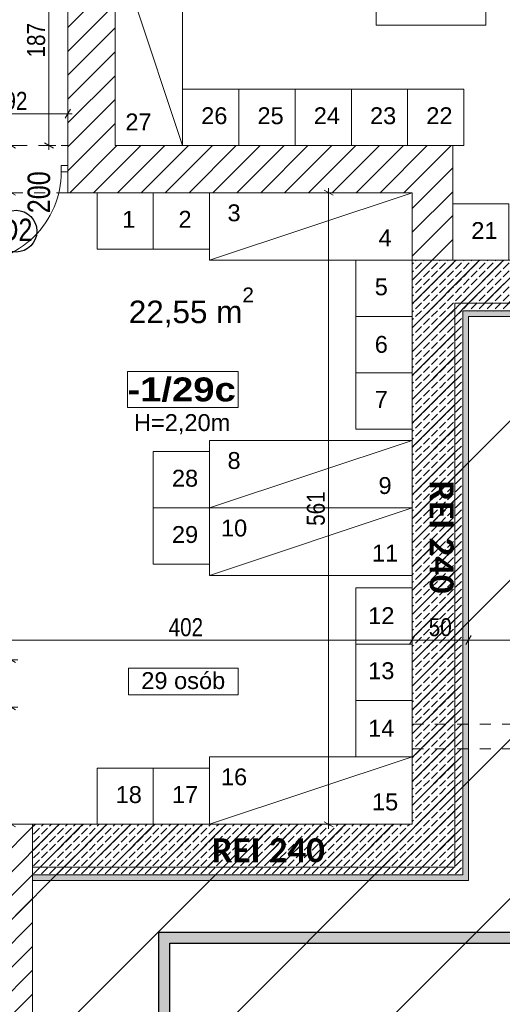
# Model space of a CAD drawing. Header units: centimetres. Extents: x 18292 to 3593338517, y 11794 to 62103.
# Tile 98 of 147: x 1796685072 to 1796685501, y 53985 to 54859. Entities that reach past the tile are written whole.
import ezdxf

# ---------------------------------------------------------------- set-up
doc = ezdxf.new("R2010")
doc.units = ezdxf.units.CM
doc.header["$MEASUREMENT"] = 0
doc.linetypes.add('Dashed-002', pattern=[20, 10, -10])
for name, color, linetype in [('410-Fundamenty', 7, 'Continuous'), ('499-Wymiary i opisy', 7, 'Continuous'), ('__PROJEKTOWANE', 7, 'Continuous'), ('__PROJEKTOWANE_WYPOSAŻENIE', 7, 'Continuous'), ('MF-NR', 7, 'Continuous'), ('MF_KRESKOWANIE', 7, 'Continuous'), ('MF_NR', 7, 'Continuous'), ('MF_OKNA', 7, 'Continuous'), ('MF_przerywana', 7, 'Continuous'), ('MF_SCIANY_KONSTR', 7, 'Continuous'), ('MF_WIDOK', 7, 'Continuous')]:
    doc.layers.add(name, color=color, linetype=linetype)
doc.styles.add('GENERATED_STYLE_2', font='txt')
doc.styles.add('GENERATED_STYLE_4', font='txt')
doc.styles.add('GENERATED_STYLE_5', font='txt')
doc.styles.add('GENERATED_STYLE_8', font='txt')
doc.dimstyles.new('GENERATED_STYLE__1', dxfattribs={"dimtxt": 16, "dimasz": 6.08, "dimexe": 0.18, "dimexo": 0.0625, "dimgap": 0.09, "dimtad": 1, "dimtih": 1, "dimtoh": 1, "dimdec": 0, "dimzin": 0, "dimdsep": 46, "dimtxsty": 'GENERATED_STYLE_4', "dimblk": 'ARROWHEAD_2', "dimblk1": 'ARROWHEAD_2', "dimblk2": 'ARROWHEAD_2', "dimcen": 0.09, "dimse1": 1, "dimse2": 1, "dimclrd": 7, "dimclre": 7, "dimclrt": 7, "dimadec": 0, "dimazin": 0, "dimtfac": 1, "dimtdec": 4, "dimtmove": 0, "dimatfit": 3, "dimfxl": 0, "dimtolj": 1, "dimtzin": 0, "dimarcsym": 0})
doc.dimstyles.new('GENERATED_STYLE__2', dxfattribs={"dimtxt": 16, "dimasz": 6.08, "dimexe": 0.18, "dimexo": 0.0625, "dimgap": 0.09, "dimtad": 1, "dimtih": 1, "dimtoh": 1, "dimdec": 0, "dimzin": 0, "dimdsep": 46, "dimtxsty": 'GENERATED_STYLE_4', "dimblk": 'ARROWHEAD_2', "dimblk1": 'ARROWHEAD_2', "dimblk2": 'ARROWHEAD_2', "dimcen": 0.09, "dimse1": 1, "dimse2": 1, "dimclrd": 7, "dimclre": 7, "dimclrt": 7, "dimadec": 0, "dimazin": 0, "dimtfac": 1, "dimtdec": 4, "dimtmove": 2, "dimatfit": 3, "dimfxl": 0, "dimtolj": 1, "dimtzin": 0, "dimarcsym": 0})
doc.dimstyles.new('GENERATED_STYLE__3', dxfattribs={"dimtxt": 16, "dimasz": 6.08, "dimexe": 0.18, "dimexo": 0.0625, "dimgap": 0.09, "dimtad": 1, "dimdec": 0, "dimzin": 0, "dimdsep": 46, "dimtxsty": 'GENERATED_STYLE_4', "dimblk": 'ARROWHEAD_2', "dimblk1": 'ARROWHEAD_2', "dimblk2": 'ARROWHEAD_2', "dimcen": 0.09, "dimse1": 1, "dimse2": 1, "dimclrd": 7, "dimclre": 7, "dimclrt": 7, "dimadec": 0, "dimazin": 0, "dimtfac": 1, "dimtdec": 4, "dimtmove": 2, "dimatfit": 3, "dimfxl": 0, "dimtolj": 1, "dimtzin": 0, "dimarcsym": 0})
doc.dimstyles.new('GENERATED_STYLE__4', dxfattribs={"dimtxt": 16, "dimasz": 6.08, "dimexe": 0.18, "dimexo": 0.0625, "dimgap": 0.09, "dimtad": 1, "dimdec": 0, "dimzin": 0, "dimdsep": 46, "dimtxsty": 'GENERATED_STYLE_4', "dimblk": 'ARROWHEAD_2', "dimblk1": 'ARROWHEAD_2', "dimblk2": 'ARROWHEAD_2', "dimcen": 0.09, "dimse1": 1, "dimse2": 1, "dimclrd": 7, "dimclre": 7, "dimclrt": 7, "dimadec": 0, "dimazin": 0, "dimtfac": 1, "dimtdec": 4, "dimtmove": 0, "dimatfit": 3, "dimfxl": 0, "dimtolj": 1, "dimtzin": 0, "dimarcsym": 0})
pattern_1 = [(90, (1801523908.3422, 3898003.6053), (-3.4641016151, 0), [2, -4]), (90, (1801523906.6102, 3898006.6053), (-3.4641016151, 0), [2, -4]), (150, (1801523908.3422, 3898005.6053), (1.7320508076, 3), [2, -4]), (150, (1801523904.878, 3898005.6053), (1.7320508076, 3), [2, -4]), (210, (1801523908.3422, 3898003.6053), (-1.7320508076, 3), [2, -4]), (210, (1801523904.878, 3898003.6053), (-1.7320508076, 3), [2, -4])]
pattern_2 = [(45, (1801523908.342, 3898003.605), (-7.071067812, 7.071067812), [7.5, -2.5]), (45, (1801523908.342, 3898010.676), (-7.071067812, 7.071067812), [7.5, -2.5])]

# ---------------------------------------------------------------- blocks, each defined once
blk = doc.blocks.new('*D607', base_point=(1801523908.34, 3898003.61))
at = {"layer": '499-Wymiary i opisy', "color": 7, "linetype": 'Continuous', "lineweight": 13}
for p, q in [((1796685350.86, 54703.18), (1796685342.86, 54707.8)), ((1796685346.86, 54705.49), (1796685346.86, 54709.41)), ((1796685352.86, 54705.49), (1796685340.86, 54705.49)), ((1796685346.86, 54144.49), (1796685346.86, 54705.49)), ((1796685342.86, 54146.8), (1796685350.86, 54142.18)), ((1796685352.86, 54144.49), (1796685340.86, 54144.49)), ((1796685346.86, 54140.58), (1796685346.86, 54144.49))]:
    blk.add_line(p, q, dxfattribs=at)
at = {"layer": '499-Wymiary i opisy', "color": 7, "lineweight": 13, "insert": (1796685343.66, 54409.63), "char_height": 16, "attachment_point": 7, "rotation": 90, "style": 'GENERATED_STYLE_4'}
blk.add_mtext('\\A1;{\\pql;\\fArial Narrow|b0|i0|c238|p34;561}', dxfattribs=at)
blk = doc.blocks.new('ARROWHEAD_2')
at = {"color": 0, "linetype": 'Continuous', "lineweight": 0}
for p, q in [((0, 0), (-1, 0)), ((-0.38, -0.66), (0.38, 0.66))]:
    blk.add_line(p, q, dxfattribs=at)
blk = doc.blocks.new('*D608', base_point=(1801523908.34, 3898003.61))
at = {"layer": '499-Wymiary i opisy', "color": 7, "linetype": 'Continuous', "lineweight": 13}
for p, q in [((1796685070.54, 54248.49), (1796685058.54, 54248.49)), ((1796685060.54, 54250.8), (1796685068.54, 54246.18)), ((1796685064.54, 54144.49), (1796685064.54, 54248.49)), ((1796685060.54, 54146.8), (1796685068.54, 54142.18)), ((1796685070.54, 54144.49), (1796685058.54, 54144.49)), ((1796685064.54, 54140.58), (1796685064.54, 54144.49))]:
    blk.add_line(p, q, dxfattribs=at)
at = {"layer": '499-Wymiary i opisy', "color": 7, "lineweight": 13, "insert": (1796685061.34, 54181.13), "char_height": 16, "attachment_point": 7, "rotation": 90, "style": 'GENERATED_STYLE_4'}
blk.add_mtext('\\A1;{\\pql;\\fArial Narrow|b0|i0|c238|p34;104}', dxfattribs=at)
blk = doc.blocks.new('*D610', base_point=(1801523908.34, 3898003.61))
at = {"layer": '499-Wymiary i opisy', "color": 7, "linetype": 'Continuous', "lineweight": 13}
for p, q in [((1796685060.54, 54707.8), (1796685068.54, 54703.18)), ((1796685070.54, 54705.49), (1796685058.54, 54705.49)), ((1796685064.54, 54290.49), (1796685064.54, 54705.49)), ((1796685070.54, 54290.49), (1796685058.54, 54290.49)), ((1796685060.54, 54292.8), (1796685068.54, 54288.18))]:
    blk.add_line(p, q, dxfattribs=at)
at = {"layer": '499-Wymiary i opisy', "color": 7, "lineweight": 13, "insert": (1796685061.34, 54482.63), "char_height": 16, "attachment_point": 7, "rotation": 90, "style": 'GENERATED_STYLE_4'}
blk.add_mtext('\\A1;{\\pql;\\fArial Narrow|b0|i0|c238|p34;415}', dxfattribs=at)
blk = doc.blocks.new('*D611', base_point=(1801523908.34, 3898003.61))
at = {"layer": '499-Wymiary i opisy', "color": 7, "linetype": 'Continuous', "lineweight": 13}
for p, q in [((1796685070.54, 54747.49), (1796685058.54, 54747.49)), ((1796685060.54, 54749.8), (1796685068.54, 54745.18)), ((1796685064.54, 54705.49), (1796685064.54, 54747.49)), ((1796685060.54, 54707.8), (1796685068.54, 54703.18)), ((1796685070.54, 54705.49), (1796685058.54, 54705.49))]:
    blk.add_line(p, q, dxfattribs=at)
at = {"layer": '499-Wymiary i opisy', "color": 7, "lineweight": 13, "insert": (1796685061.34, 54725.35), "char_height": 16, "attachment_point": 7, "rotation": 90, "style": 'GENERATED_STYLE_4'}
blk.add_mtext('\\A1;{\\pql;\\fArial Narrow|b0|i0|c238|p34;42}', dxfattribs=at)
blk = doc.blocks.new('*D612', base_point=(1801523908.34, 3898003.61))
at = {"layer": '499-Wymiary i opisy', "color": 7, "linetype": 'Continuous', "lineweight": 13}
for p, q in [((1796685070.54, 55514.49), (1796685058.54, 55514.49)), ((1796685060.54, 55516.8), (1796685068.54, 55512.18)), ((1796685064.54, 54747.49), (1796685064.54, 55514.49)), ((1796685070.54, 54747.49), (1796685058.54, 54747.49)), ((1796685060.54, 54749.8), (1796685068.54, 54745.18))]:
    blk.add_line(p, q, dxfattribs=at)
at = {"layer": '499-Wymiary i opisy', "color": 7, "lineweight": 13, "insert": (1796685061.34, 55115.63), "char_height": 16, "attachment_point": 7, "rotation": 90, "style": 'GENERATED_STYLE_4'}
blk.add_mtext('\\A1;{\\pql;\\fArial Narrow|b0|i0|c238|p34;767}', dxfattribs=at)
blk = doc.blocks.new('*D622', base_point=(1801523908.34, 3898003.61))
at = {"layer": '499-Wymiary i opisy', "color": 7, "linetype": 'Continuous', "lineweight": 13}
for p, q in [((1796684779.37, 55639.09), (1796684774.75, 55631.09)), ((1796684777.06, 55629.09), (1796684777.06, 55641.09)), ((1796684777.06, 55635.09), (1796685115.06, 55635.09)), ((1796685117.37, 55639.09), (1796685112.75, 55631.09)), ((1796685115.06, 55629.09), (1796685115.06, 55641.09))]:
    blk.add_line(p, q, dxfattribs=at)
at = {"layer": '499-Wymiary i opisy', "color": 7, "lineweight": 13, "insert": (1796684930.7, 55638.29), "char_height": 16, "attachment_point": 7, "style": 'GENERATED_STYLE_4'}
blk.add_mtext('\\A1;{\\pql;\\fArial Narrow|b0|i0|c238|p34;338}', dxfattribs=at)
blk = doc.blocks.new('*D623', base_point=(1801523908.34, 3898003.61))
at = {"layer": '499-Wymiary i opisy', "color": 7, "linetype": 'Continuous', "lineweight": 13}
for p, q in [((1796685117.37, 55639.09), (1796685112.75, 55631.09)), ((1796685115.06, 55629.09), (1796685115.06, 55641.09)), ((1796685115.06, 55635.09), (1796685157.06, 55635.09)), ((1796685159.37, 55639.09), (1796685154.75, 55631.09)), ((1796685157.06, 55629.09), (1796685157.06, 55641.09))]:
    blk.add_line(p, q, dxfattribs=at)
at = {"layer": '499-Wymiary i opisy', "color": 7, "lineweight": 13, "insert": (1796685125.82, 55638.29), "char_height": 16, "attachment_point": 7, "style": 'GENERATED_STYLE_4'}
blk.add_mtext('\\A1;{\\pql;\\fArial Narrow|b0|i0|c238|p34;42}', dxfattribs=at)
blk = doc.blocks.new('*D685', base_point=(1801523908.34, 3898003.61))
at = {"layer": '499-Wymiary i opisy', "color": 7, "linetype": 'Continuous', "lineweight": 13}
for p, q in [((1796685104.33, 54934.49), (1796685092.33, 54934.49)), ((1796685094.33, 54936.8), (1796685102.33, 54932.18)), ((1796685098.33, 54747.49), (1796685098.33, 54934.49)), ((1796685104.33, 54747.49), (1796685092.33, 54747.49)), ((1796685094.33, 54749.8), (1796685102.33, 54745.18)), ((1796685098.33, 54743.58), (1796685098.33, 54747.49))]:
    blk.add_line(p, q, dxfattribs=at)
at = {"layer": '499-Wymiary i opisy', "color": 7, "lineweight": 13, "insert": (1796685095.13, 54825.63), "char_height": 16, "attachment_point": 7, "rotation": 90, "style": 'GENERATED_STYLE_4'}
blk.add_mtext('\\A1;{\\pql;\\fArial Narrow|b0|i0|c238|p34;187}', dxfattribs=at)
blk = doc.blocks.new('*D704', base_point=(1801523908.34, 3898003.61))
at = {"layer": '499-Wymiary i opisy', "color": 7, "linetype": 'Continuous', "lineweight": 13}
for p, q in [((1796685025.37, 54779.67), (1796685020.75, 54771.67)), ((1796685023.06, 54769.67), (1796685023.06, 54781.67)), ((1796685112.75, 54771.67), (1796685117.37, 54779.67)), ((1796685115.06, 54769.67), (1796685115.06, 54781.67)), ((1796685023.06, 54775.67), (1796685115.06, 54775.67)), ((1796685115.06, 54775.67), (1796685118.97, 54775.67))]:
    blk.add_line(p, q, dxfattribs=at)
at = {"layer": '499-Wymiary i opisy', "color": 7, "lineweight": 13, "insert": (1796685058.82, 54778.87), "char_height": 16, "attachment_point": 7, "style": 'GENERATED_STYLE_4'}
blk.add_mtext('\\A1;{\\pql;\\fArial Narrow|b0|i0|c238|p34;92}', dxfattribs=at)
blk = doc.blocks.new('*D767', base_point=(1801523908.34, 3898003.61))
at = {"layer": '499-Wymiary i opisy', "color": 7, "linetype": 'Continuous', "lineweight": 13}
for p, q in [((1796685019.06, 54302.15), (1796685019.06, 54314.15)), ((1796685421.06, 54302.15), (1796685421.06, 54314.15)), ((1796685021.37, 54312.15), (1796685016.75, 54304.15)), ((1796685019.06, 54308.15), (1796685421.06, 54308.15)), ((1796685423.37, 54312.15), (1796685418.75, 54304.15))]:
    blk.add_line(p, q, dxfattribs=at)
at = {"layer": '499-Wymiary i opisy', "color": 7, "lineweight": 13, "insert": (1796685204.7, 54311.35), "char_height": 16, "attachment_point": 7, "style": 'GENERATED_STYLE_4'}
blk.add_mtext('\\A1;{\\pql;\\fArial Narrow|b0|i0|c238|p34;402}', dxfattribs=at)
blk = doc.blocks.new('*D768', base_point=(1801523908.34, 3898003.61))
at = {"layer": '499-Wymiary i opisy', "color": 7, "linetype": 'Continuous', "lineweight": 13}
for p, q in [((1796685421.06, 54302.15), (1796685421.06, 54314.15)), ((1796685471.06, 54302.15), (1796685471.06, 54314.15)), ((1796685423.37, 54312.15), (1796685418.75, 54304.15)), ((1796685421.06, 54308.15), (1796685471.06, 54308.15)), ((1796685473.37, 54312.15), (1796685468.75, 54304.15))]:
    blk.add_line(p, q, dxfattribs=at)
at = {"layer": '499-Wymiary i opisy', "color": 7, "lineweight": 13, "insert": (1796685435.82, 54311.35), "char_height": 16, "attachment_point": 7, "style": 'GENERATED_STYLE_4'}
blk.add_mtext('\\A1;{\\pql;\\fArial Narrow|b0|i0|c238|p34;50}', dxfattribs=at)
blk = doc.blocks.new('*D769', base_point=(1801523908.34, 3898003.61))
at = {"layer": '499-Wymiary i opisy', "color": 7, "linetype": 'Continuous', "lineweight": 13}
for p, q in [((1796685471.06, 54302.15), (1796685471.06, 54314.15)), ((1796685876.06, 54302.15), (1796685876.06, 54314.15)), ((1796685473.37, 54312.15), (1796685468.75, 54304.15)), ((1796685471.06, 54308.15), (1796685876.06, 54308.15)), ((1796685878.37, 54312.15), (1796685873.75, 54304.15))]:
    blk.add_line(p, q, dxfattribs=at)
at = {"layer": '499-Wymiary i opisy', "color": 7, "lineweight": 13, "char_height": 16, "attachment_point": 7, "style": 'GENERATED_STYLE_4'}
for s, insert in [('\\A1;{\\pql;\\fArial Narrow|b0|i0|c238|p34;min. 400}', (1796685665.54, 54311.35)), ('\\A1;{\\pql;\\fArial Narrow|b0|i0|c238|p34;24}', (1796685853.26, 54311.35))]:
    blk.add_mtext(s, dxfattribs=dict(at, insert=insert))
blk = doc.blocks.new('*D783', base_point=(1801523908.34, 3898003.61))
at = {"layer": '499-Wymiary i opisy', "color": 7, "linetype": 'Continuous', "lineweight": 13}
for p, q in [((1796684560.37, 55007.95), (1796684555.75, 54999.95)), ((1796684558.06, 54997.95), (1796684558.06, 55009.95)), ((1796684558.06, 55003.95), (1796685115.06, 55003.95)), ((1796685117.37, 55007.95), (1796685112.75, 54999.95)), ((1796685115.06, 54997.95), (1796685115.06, 55009.95))]:
    blk.add_line(p, q, dxfattribs=at)
at = {"layer": '499-Wymiary i opisy', "color": 7, "lineweight": 13, "insert": (1796684821.2, 55007.15), "char_height": 16, "attachment_point": 7, "style": 'GENERATED_STYLE_4'}
blk.add_mtext('\\A1;{\\pql;\\fArial Narrow|b0|i0|c238|p34;557}', dxfattribs=at)
blk = doc.blocks.new('*D784', base_point=(1801523908.34, 3898003.61))
at = {"layer": '499-Wymiary i opisy', "color": 7, "linetype": 'Continuous', "lineweight": 13}
for p, q in [((1796685117.37, 55007.95), (1796685112.75, 54999.95)), ((1796685115.06, 54997.95), (1796685115.06, 55009.95)), ((1796685115.06, 55003.95), (1796685157.06, 55003.95)), ((1796685159.37, 55007.95), (1796685154.75, 54999.95)), ((1796685157.06, 54997.95), (1796685157.06, 55009.95))]:
    blk.add_line(p, q, dxfattribs=at)
at = {"layer": '499-Wymiary i opisy', "color": 7, "lineweight": 13, "insert": (1796685125.82, 55007.15), "char_height": 16, "attachment_point": 7, "style": 'GENERATED_STYLE_4'}
blk.add_mtext('\\A1;{\\pql;\\fArial Narrow|b0|i0|c238|p34;42}', dxfattribs=at)

msp = doc.modelspace()

# ---------------------------------------------------------------- hatches: boundary and pattern name
at = {"layer": '410-Fundamenty', "linetype": 'Continuous', "lineweight": 0, "true_color": 0x000000}
h = msp.add_hatch(dxfattribs=at)
h.set_pattern_fill('beton_000c', color=18, style=0, pattern_type=2)
h.set_pattern_definition(pattern_2)
h.paths.add_polyline_path([(1796685446.06, 54119.49), (1796685446.06, 54620.49), (1796685421.06, 54645.49), (1796685421.06, 54144.49)])
h = msp.add_hatch(dxfattribs=at)
h.set_pattern_fill('beton_000c', color=18, style=0, pattern_type=2)
h.set_pattern_definition(pattern_2)
h.paths.add_polyline_path([(1796685446.06, 54620.49), (1796685746.06, 54620.49), (1796685721.06, 54645.49), (1796685421.06, 54645.49)])
h = msp.add_hatch(dxfattribs=at)
h.set_pattern_fill('beton_000c', color=18, style=0, pattern_type=2)
h.set_pattern_definition(pattern_2)
h.paths.add_polyline_path([(1796685451.06, 54114.49), (1796685451.06, 54615.49), (1796685446.06, 54620.49), (1796685446.06, 54119.49)])
h = msp.add_hatch(dxfattribs=at)
h.set_pattern_fill('beton_000c', color=18, style=0, pattern_type=2)
h.set_pattern_definition(pattern_2)
h.paths.add_polyline_path([(1796685451.06, 54615.49), (1796685751.06, 54615.49), (1796685746.06, 54620.49), (1796685446.06, 54620.49)])
h = msp.add_hatch(dxfattribs=at)
h.set_pattern_fill('beton_000c', color=18, style=0, pattern_type=2)
h.set_pattern_definition(pattern_2)
h.paths.add_polyline_path([(1796685466.06, 54099.49), (1796685466.06, 54600.49), (1796685451.06, 54615.49), (1796685451.06, 54114.49)])
h = msp.add_hatch(dxfattribs=at)
h.set_pattern_fill('beton_000c', color=18, style=0, pattern_type=2)
h.set_pattern_definition(pattern_2)
h.paths.add_polyline_path([(1796685466.06, 54600.49), (1796685766.06, 54600.49), (1796685751.06, 54615.49), (1796685451.06, 54615.49)])
h = msp.add_hatch(dxfattribs=at)
h.set_pattern_fill('Styropian_000c', color=18, style=0, pattern_type=2)
h.set_pattern_definition(pattern_1)
h.paths.add_polyline_path([(1796685471.06, 54094.49), (1796685471.06, 54595.49), (1796685466.06, 54600.49), (1796685466.06, 54099.49)])
h = msp.add_hatch(dxfattribs=at)
h.set_pattern_fill('Styropian_000c', color=18, style=0, pattern_type=2)
h.set_pattern_definition(pattern_1)
h.paths.add_polyline_path([(1796685471.06, 54595.49), (1796685771.06, 54595.49), (1796685766.06, 54600.49), (1796685466.06, 54600.49)])
h = msp.add_hatch(dxfattribs=at)
h.set_pattern_fill('beton_000c', color=18, style=0, pattern_type=2)
h.set_pattern_definition(pattern_2)
h.paths.add_polyline_path([(1796685083.74, 54119.49), (1796685446.06, 54119.49), (1796685421.06, 54144.49), (1796685083.74, 54144.49)])
h = msp.add_hatch(dxfattribs=at)
h.set_pattern_fill('beton_000c', color=18, style=0, pattern_type=2)
h.set_pattern_definition(pattern_2)
h.paths.add_polyline_path([(1796685083.74, 54114.49), (1796685451.06, 54114.49), (1796685446.06, 54119.49), (1796685083.74, 54119.49)])
h = msp.add_hatch(dxfattribs=at)
h.set_pattern_fill('beton_000c', color=18, style=0, pattern_type=2)
h.set_pattern_definition(pattern_2)
h.paths.add_polyline_path([(1796685083.74, 54099.49), (1796685466.06, 54099.49), (1796685451.06, 54114.49), (1796685083.74, 54114.49)])
h = msp.add_hatch(dxfattribs=at)
h.set_pattern_fill('Styropian_000c', color=18, style=0, pattern_type=2)
h.set_pattern_definition(pattern_1)
h.paths.add_polyline_path([(1796685083.74, 54094.49), (1796685471.06, 54094.49), (1796685466.06, 54099.49), (1796685083.74, 54099.49)])
at = {"layer": '__PROJEKTOWANE', "linetype": 'Continuous', "lineweight": 13}
h = msp.add_hatch(dxfattribs=at)
h.set_pattern_fill('Bloczki_ceramiczne_kopia_DF', color=150, style=0, pattern_type=2)
h.set_pattern_definition([(45, (1801523908.34, 3898003.61), (-70.7106781, 70.7106781), [])])
h.paths.add_polyline_path([(1796685449.06, 54617.49), (1796685749.06, 54617.49), (1796685749.06, 55810.49), (1796685468.06, 55810.49), (1796685468.06, 56706.54), (1796685828.15, 56706.54), (1796685826.23, 56167.49), (1796686106.06, 56167.49), (1796686106.06, 54260.49), (1796685806.06, 54260.49), (1796685806.06, 53759.49), (1796683867.06, 53759.49), (1796683867.06, 54560.49), (1796683568.09, 54560.49), (1796683567.07, 55446.69), (1796681848.25, 55446.61), (1796681848.25, 55792.49), (1796683924.06, 55792.49), (1796683924.06, 54917.49), (1796684224.06, 54917.49), (1796684224.06, 54116.49), (1796685449.06, 54116.49)])
at = {"layer": '__PROJEKTOWANE', "linetype": 'Continuous', "lineweight": 25}
h = msp.add_hatch(color=230, dxfattribs=at)
h.paths.add_polyline_path([(1796683649.02, 56613.92), (1796683649.02, 54825.65), (1796684125.59, 54825.65), (1796684125.59, 54038.82), (1796684556.51, 54038.82), (1796684556.51, 53475.15), (1796685205.88, 53475.15), (1796685205.88, 54038.82), (1796685545.98, 54038.82), (1796685545.98, 54541.02), (1796685838.17, 54541.02), (1796685838.17, 55897.12), (1796684573.27, 55897.12), (1796684573.27, 56613.92)])
h.paths.add_polyline_path([(1796684566.51, 53485.15), (1796684566.51, 54048.82), (1796684135.59, 54048.82), (1796684135.59, 54835.65), (1796683659.02, 54835.65), (1796683659.02, 56603.92), (1796684563.27, 56603.92), (1796684563.27, 55887.12), (1796685828.17, 55887.12), (1796685828.17, 54551.02), (1796685535.98, 54551.02), (1796685535.98, 54048.82), (1796685195.88, 54048.82), (1796685195.88, 53485.15)], flags=0)
at = {"layer": 'MF_KRESKOWANIE', "linetype": 'Continuous', "lineweight": 13}
h = msp.add_hatch(dxfattribs=at)
h.set_pattern_fill('bloczki_ceramiczne_000c', color=250, style=0, pattern_type=2)
h.set_pattern_definition([(45, (1801523908.342, 3898003.605), (-10.606601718, 10.606601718), [])])
h.paths.add_polyline_path([(1796683914.06, 54907.49), (1796684214.06, 54907.49), (1796684214.06, 54896.49), (1796684214.06, 54735.49), (1796684214.06, 54106.49), (1796684282.06, 54106.49), (1796684590.06, 54106.49), (1796684590.06, 53966.49), (1796684632.06, 53966.49), (1796684913.74, 53966.49), (1796684913.74, 53894.49), (1796684913.74, 53558.49), (1796685083.74, 53558.49), (1796685083.74, 53894.49), (1796685083.74, 53966.49), (1796685083.74, 54106.49), (1796685459.06, 54106.49), (1796685459.06, 54607.49), (1796685759.06, 54607.49), (1796685759.06, 54660.49), (1796685759.06, 55820.49), (1796685440.06, 55820.49), (1796684664.06, 55820.49), (1796684664.06, 55776.49), (1796684735.06, 55776.49), (1796684735.06, 55556.49), (1796684668.06, 55556.49), (1796684658.06, 55556.49), (1796684658.06, 55514.49), (1796684878.06, 55514.49), (1796684878.06, 55556.49), (1796684777.06, 55556.49), (1796684777.06, 55776.49), (1796685115.06, 55776.49), (1796685115.06, 55556.49), (1796684958.06, 55556.49), (1796684958.06, 55514.49), (1796685157.06, 55514.49), (1796685157.06, 55776.49), (1796685421.06, 55776.49), (1796685721.06, 55776.49), (1796685721.06, 55234.49), (1796685421.06, 55234.49), (1796685157.06, 55234.49), (1796685157.06, 55434.49), (1796685115.06, 55434.49), (1796685115.06, 55393.49), (1796685115.06, 55026.49), (1796685157.06, 55026.49), (1796685157.06, 55192.49), (1796685721.06, 55192.49), (1796685721.06, 54645.49), (1796685457.06, 54645.49), (1796685457.06, 54735.49), (1796685457.06, 54747.49), (1796685157.06, 54747.49), (1796685157.06, 54934.49), (1796685115.06, 54934.49), (1796685115.06, 54747.49), (1796685115.06, 54705.49), (1796685421.06, 54705.49), (1796685421.06, 54144.49), (1796685019.06, 54144.49), (1796685019.06, 54705.49), (1796685023.06, 54705.49), (1796685023.06, 54747.49), (1796684925.06, 54747.49), (1796684925.06, 54705.49), (1796684977.06, 54705.49), (1796684977.06, 54290.49), (1796684952.06, 54290.49), (1796684967.06, 54248.49), (1796684977.06, 54248.49), (1796684977.06, 54144.49), (1796684797.06, 54144.49), (1796684797.06, 54147.49), (1796684755.06, 54147.49), (1796684755.06, 54144.49), (1796684742.06, 54144.49), (1796684742.06, 54106.49), (1796685045.74, 54106.49), (1796685045.74, 54008.49), (1796685045.74, 53894.49), (1796685045.39, 53894.49), (1796685045.39, 53600.49), (1796684955.74, 53600.49), (1796684955.74, 53894.49), (1796684955.74, 53983.49), (1796684930.74, 54008.49), (1796684632.06, 54008.49), (1796684632.06, 54106.49), (1796684682.06, 54106.49), (1796684682.06, 54144.49), (1796684632.06, 54144.49), (1796684632.06, 54159.49), (1796684590.06, 54159.49), (1796684590.06, 54144.49), (1796684252.06, 54144.49), (1796684252.06, 54705.49), (1796684392.06, 54705.49), (1796684392.06, 54747.49), (1796684252.06, 54747.49), (1796684252.06, 54907.49), (1796684516.06, 54907.49), (1796684516.06, 54871.49), (1796684558.06, 54871.49), (1796684558.06, 55099.49), (1796684516.06, 55099.49), (1796684516.06, 54945.49), (1796684262.06, 54945.49), (1796683952.06, 54945.49), (1796683952.06, 55790.1), (1796684414.6, 55790.44), (1796684414.74, 55820.49), (1796683952.06, 55820.49), (1796683928.06, 55782.49), (1796683914.06, 55782.49), (1796683914.06, 54945.49)])

# ---------------------------------------------------------------- linework, layer by layer
at = {"layer": '410-Fundamenty', "color": 7, "linetype": 'Continuous', "lineweight": 13}
for p, q in [((1796685466.06, 54099.49), (1796685466.06, 54600.49)), ((1796685466.06, 54600.49), (1796685766.06, 54600.49)), ((1796685083.74, 54099.49), (1796685466.06, 54099.49))]:
    msp.add_line(p, q, dxfattribs=at)
at = {"layer": '410-Fundamenty', "color": 7, "linetype": 'Continuous', "lineweight": 13, "flags": 128}
for points in [[(1796685421.06, 54645.49), (1796685421.06, 54144.49)], [(1796685721.06, 54645.49), (1796685421.06, 54645.49)], [(1796685471.06, 54094.49), (1796685471.06, 54595.49)], [(1796685471.06, 54595.49), (1796685771.06, 54595.49)], [(1796685421.06, 54144.49), (1796685083.74, 54144.49)], [(1796685083.74, 54119.49), (1796685083.74, 54144.49)], [(1796685083.74, 54114.49), (1796685083.74, 54119.49)], [(1796685083.74, 54099.49), (1796685083.74, 54114.49)], [(1796685083.74, 54094.49), (1796685083.74, 54099.49)], [(1796685083.74, 54094.49), (1796685471.06, 54094.49)]]:
    msp.add_lwpolyline(points, dxfattribs=at)
at = {"layer": '__PROJEKTOWANE', "color": 230, "linetype": 'Continuous', "lineweight": 25, "flags": 128}
for points in [[(1796684556.51, 53475.15), (1796685205.88, 53475.15), (1796685205.88, 54038.82), (1796685545.98, 54038.82), (1796685545.98, 54541.02), (1796685838.17, 54541.02), (1796685838.17, 55897.12), (1796684573.27, 55897.12), (1796684573.27, 56613.92), (1796683649.05, 56613.92), (1796683649.05, 54825.65), (1796684125.59, 54825.65), (1796684125.59, 54038.82), (1796684556.51, 54038.82)], [(1796684566.51, 53485.15), (1796685195.88, 53485.15), (1796685195.88, 54048.82), (1796685535.98, 54048.82), (1796685535.98, 54551.02), (1796685828.17, 54551.02), (1796685828.17, 55887.12), (1796684563.27, 55887.12), (1796684563.27, 56603.92), (1796683659.02, 56603.92), (1796683659.02, 54835.65), (1796684135.59, 54835.65), (1796684135.59, 54048.82), (1796684566.51, 54048.82)]]:
    msp.add_lwpolyline(points, close=True, dxfattribs=at)
at = {"layer": '__PROJEKTOWANE', "color": 7, "linetype": 'Continuous', "lineweight": 25}
msp.add_circle((1796685069.06, 54671.35), 18.52, dxfattribs=at)
at = {"layer": '__PROJEKTOWANE_WYPOSAŻENIE', "color": 7, "linetype": 'Continuous', "lineweight": 13}
for p, q in [((1796685217.06, 54747.49), (1796685157.06, 54927.49)), ((1796685241.06, 54645.49), (1796685421.06, 54705.49)), ((1796685241.06, 54425.49), (1796685421.06, 54485.49)), ((1796685241.06, 54365.49), (1796685421.06, 54425.49)), ((1796685241.06, 54144.49), (1796685421.06, 54204.49))]:
    msp.add_line(p, q, dxfattribs=at)
at = {"layer": '__PROJEKTOWANE_WYPOSAŻENIE', "color": 7, "linetype": 'Continuous', "lineweight": 13, "flags": 128}
for points in [[(1796685157.06, 54747.49), (1796685217.06, 54747.49), (1796685217.06, 54927.49), (1796685157.06, 54927.49)], [(1796685267.06, 54797.49), (1796685267.06, 54747.49), (1796685217.06, 54747.49), (1796685217.06, 54797.49)], [(1796685317.06, 54797.49), (1796685317.06, 54747.49), (1796685267.06, 54747.49), (1796685267.06, 54797.49)], [(1796685367.06, 54797.49), (1796685367.06, 54747.49), (1796685317.06, 54747.49), (1796685317.06, 54797.49)], [(1796685417.06, 54797.49), (1796685417.06, 54747.49), (1796685367.06, 54747.49), (1796685367.06, 54797.49)], [(1796685467.06, 54797.49), (1796685467.06, 54747.49), (1796685417.06, 54747.49), (1796685417.06, 54797.49)], [(1796685191.06, 54705.49), (1796685191.06, 54655.49), (1796685141.06, 54655.49), (1796685141.06, 54705.49)], [(1796685241.06, 54705.49), (1796685241.06, 54655.49), (1796685191.06, 54655.49), (1796685191.06, 54705.49)], [(1796685241.06, 54645.49), (1796685241.06, 54705.49), (1796685421.06, 54705.49), (1796685421.06, 54645.49)], [(1796685507.06, 54695.49), (1796685507.06, 54645.49), (1796685457.06, 54645.49), (1796685457.06, 54695.49)], [(1796685371.06, 54595.49), (1796685371.06, 54645.49), (1796685421.06, 54645.49), (1796685421.06, 54595.49)], [(1796685371.06, 54595.49), (1796685371.06, 54545.49), (1796685421.06, 54545.49), (1796685421.06, 54595.49)], [(1796685371.06, 54495.49), (1796685371.06, 54545.49), (1796685421.06, 54545.49), (1796685421.06, 54495.49)], [(1796685241.06, 54425.49), (1796685241.06, 54485.49), (1796685421.06, 54485.49), (1796685421.06, 54425.49)], [(1796685241.06, 54475.49), (1796685241.06, 54425.49), (1796685191.06, 54425.49), (1796685191.06, 54475.49)], [(1796685241.06, 54425.49), (1796685241.06, 54375.49), (1796685191.06, 54375.49), (1796685191.06, 54425.49)], [(1796685241.06, 54365.49), (1796685241.06, 54425.49), (1796685421.06, 54425.49), (1796685421.06, 54365.49)], [(1796685371.06, 54354.49), (1796685371.06, 54304.49), (1796685421.06, 54304.49), (1796685421.06, 54354.49)], [(1796685371.06, 54254.49), (1796685371.06, 54304.49), (1796685421.06, 54304.49), (1796685421.06, 54254.49)], [(1796685371.06, 54254.49), (1796685371.06, 54204.49), (1796685421.06, 54204.49), (1796685421.06, 54254.49)], [(1796685241.06, 54144.49), (1796685241.06, 54204.49), (1796685421.06, 54204.49), (1796685421.06, 54144.49)], [(1796685191.06, 54194.49), (1796685191.06, 54144.49), (1796685141.06, 54144.49), (1796685141.06, 54194.49)], [(1796685241.06, 54194.49), (1796685241.06, 54144.49), (1796685191.06, 54144.49), (1796685191.06, 54194.49)]]:
    msp.add_lwpolyline(points, close=True, dxfattribs=at)
at = {"layer": '__PROJEKTOWANE_WYPOSAŻENIE', "color": 150, "linetype": 'Continuous', "lineweight": 13, "flags": 128}
for points in [[(1796685389.14, 54878.03), (1796685486.55, 54878.03), (1796685486.55, 54854.46), (1796685389.14, 54854.46)], [(1796685168.97, 54283.07), (1796685266.37, 54283.07), (1796685266.37, 54259.5), (1796685168.97, 54259.5)]]:
    msp.add_lwpolyline(points, close=True, dxfattribs=at)
at = {"layer": '__PROJEKTOWANE_WYPOSAŻENIE', "color": 7, "linetype": 'Dashed-002', "lineweight": 13, "flags": 128}
for points in [[(1796685421.06, 54233.5), (1796685633.87, 54233.5)], [(1796685421.06, 54211.56), (1796685624.78, 54211.56)]]:
    msp.add_lwpolyline(points, dxfattribs=at)
at = {"layer": 'MF-NR', "color": 7, "linetype": 'Continuous', "lineweight": 13}
for p, q in [((1796685168.1, 54546.64), (1796685261.43, 54546.64)), ((1796685168.1, 54514.75), (1796685168.1, 54546.64)), ((1796685266.43, 54546.64), (1796685266.43, 54514.75))]:
    msp.add_line(p, q, dxfattribs=at)
at = {"layer": 'MF-NR', "color": 7, "linetype": 'Continuous', "lineweight": 13, "flags": 128}
msp.add_lwpolyline([(1796685261.43, 54514.75), (1796685168.1, 54514.75)], dxfattribs=at)
at = {"layer": 'MF_OKNA', "color": 7, "linetype": 'Continuous', "lineweight": 13}
for p, q in [((1796685115.06, 54729.74), (1796685109.31, 54729.74)), ((1796685109.31, 54729.74), (1796685109.31, 54723.99)), ((1796685109.31, 54723.99), (1796685115.06, 54723.99)), ((1796685115.06, 54726.49), (1796685115.06, 54728.99))]:
    msp.add_line(p, q, dxfattribs=at)
msp.add_arc((1796685028.81, 54723.99), 80.5, 268.36275, 0, dxfattribs=at)
at = {"layer": 'MF_przerywana', "color": 7, "linetype": 'Dashed-002', "lineweight": 13, "flags": 128}
msp.add_lwpolyline([(1796685115.06, 54705.49), (1796685023.06, 54705.49), (1796685023.06, 54747.49), (1796685115.06, 54747.49)], close=True, dxfattribs=at)
at = {"layer": 'MF_SCIANY_KONSTR', "color": 7, "linetype": 'Continuous', "lineweight": 13}
for p, q in [((1796685115.06, 54747.49), (1796685115.06, 54934.49)), ((1796685157.06, 54934.49), (1796685157.06, 54747.49)), ((1796685115.06, 54705.49), (1796685115.06, 54747.49)), ((1796685157.06, 54747.49), (1796685457.06, 54747.49)), ((1796685457.06, 54747.49), (1796685457.06, 54735.49)), ((1796685457.06, 54735.49), (1796685457.06, 54645.49)), ((1796685421.06, 54705.49), (1796685115.06, 54705.49)), ((1796685115.06, 54705.49), (1796685421.06, 54705.49)), ((1796685421.06, 54144.49), (1796685421.06, 54705.49)), ((1796685457.06, 54645.49), (1796685721.06, 54645.49)), ((1796685459.06, 54607.49), (1796685759.06, 54607.49)), ((1796685459.06, 54106.49), (1796685459.06, 54607.49)), ((1796685019.06, 54144.49), (1796685421.06, 54144.49)), ((1796685083.74, 54106.49), (1796685459.06, 54106.49)), ((1796685083.74, 54106.49), (1796685083.74, 53966.49)), ((1796685452.06, 54106.49), (1796685422.06, 54106.49))]:
    msp.add_line(p, q, dxfattribs=at)
at = {"layer": 'MF_WIDOK', "color": 5, "linetype": 'Continuous', "lineweight": 15, "flags": 128}
msp.add_lwpolyline([(1796685168.1, 54546.64), (1796685266.43, 54546.64), (1796685266.43, 54514.75), (1796685168.1, 54514.75)], close=True, dxfattribs=at)

# ---------------------------------------------------------------- texts
at = {"layer": '__PROJEKTOWANE', "color": 150, "lineweight": 13, "insert": (1796685169.27, 54585.92), "char_height": 20, "attachment_point": 7, "style": 'GENERATED_STYLE_2'}
msp.add_mtext('{\\fArial|b0|i0|c238|p38;22,55 m{\\H0.66x;\\S2^  ;}}', dxfattribs=at)
at = {"layer": '__PROJEKTOWANE', "color": 7, "linetype": 'Continuous', "lineweight": 13, "insert": (1796685216.68, 54508.81), "char_height": 15, "attachment_point": 2, "style": 'GENERATED_STYLE_2'}
msp.add_mtext('\\A1;{\\pqc;\\fArial|b0|i0|c238|p38;H=2,20m}', dxfattribs=at)
at = {"layer": '__PROJEKTOWANE', "color": 1, "linetype": 'Continuous', "lineweight": 13, "insert": (1796685436.45, 54449.88), "char_height": 21.2625, "attachment_point": 7, "rotation": 270, "style": 'GENERATED_STYLE_8'}
msp.add_mtext('\\A1;{\\pql;\\fCalibri Light|b1|i0|c238|p34;REI 240}', dxfattribs=at)
at = {"layer": '__PROJEKTOWANE', "color": 1, "linetype": 'Continuous', "lineweight": 13, "insert": (1796685243.02, 54110.61), "char_height": 21.2625, "attachment_point": 7, "style": 'GENERATED_STYLE_8'}
msp.add_mtext('\\A1;{\\pql;\\fCalibri Light|b1|i0|c238|p34;REI 240}', dxfattribs=at)
at = {"layer": '__PROJEKTOWANE_WYPOSAŻENIE', "color": 150, "linetype": 'Continuous', "lineweight": 13, "char_height": 15, "attachment_point": 2, "style": 'GENERATED_STYLE_2'}
for s, insert in [('\\A1;{\\pqc;\\fArial|b0|i0|c238|p38;26}', (1796685245.25, 54781.4)), ('\\A1;{\\pqc;\\fArial|b0|i0|c238|p38;25}', (1796685295.25, 54781.4)), ('\\A1;{\\pqc;\\fArial|b0|i0|c238|p38;24}', (1796685345.25, 54781.4)), ('\\A1;{\\pqc;\\fArial|b0|i0|c238|p38;23}', (1796685395.25, 54781.4)), ('\\A1;{\\pqc;\\fArial|b0|i0|c238|p38;22}', (1796685445.25, 54781.4)), ('\\A1;{\\pqc;\\fArial|b0|i0|c238|p38;27}', (1796685177.87, 54775.87)), ('\\A1;{\\pqc;\\fArial|b0|i0|c238|p38;1}', (1796685169.25, 54689.4)), ('\\A1;{\\pqc;\\fArial|b0|i0|c238|p38;2}', (1796685219.25, 54689.4)), ('\\A1;{\\pqc;\\fArial|b0|i0|c238|p38;3}', (1796685262.81, 54695.14)), ('\\A1;{\\pqc;\\fArial|b0|i0|c238|p38;4}', (1796685397, 54672.9)), ('\\A1;{\\pqc;\\fArial|b0|i0|c238|p38;21}', (1796685485.25, 54679.4)), ('\\A1;{\\pqc;\\fArial|b0|i0|c238|p38;5}', (1796685393.64, 54629.4)), ('\\A1;{\\pqc;\\fArial|b0|i0|c238|p38;6}', (1796685393.64, 54578.3)), ('\\A1;{\\pqc;\\fArial|b0|i0|c238|p38;7}', (1796685393.64, 54529.4)), ('\\A1;{\\pqc;\\fArial|b0|i0|c238|p38;8}', (1796685262.81, 54475.14)), ('\\A1;{\\pqc;\\fArial|b0|i0|c238|p38;28}', (1796685219.25, 54459.4)), ('\\A1;{\\pqc;\\fArial|b0|i0|c238|p38;9}', (1796685397, 54452.9)), ('\\A1;{\\pqc;\\fArial|b0|i0|c238|p38;29}', (1796685219.25, 54409.4)), ('\\A1;{\\pqc;\\fArial|b0|i0|c238|p38;10}', (1796685262.81, 54415.14)), ('\\A1;{\\pqc;\\fArial|b0|i0|c238|p38;11}', (1796685397, 54392.9)), ('\\A1;{\\pqc;\\fArial|b0|i0|c238|p38;12}', (1796685393.64, 54337.3)), ('\\A1;{\\pqc;\\fArial|b0|i0|c238|p38;13}', (1796685393.64, 54288.4)), ('\\A1;{\\pqc;\\fArial|b0|i0|c238|p38;29 osób}', (1796685217.67, 54279.64)), ('\\A1;{\\pqc;\\fArial|b0|i0|c238|p38;14}', (1796685393.64, 54237.3)), ('\\A1;{\\pqc;\\fArial|b0|i0|c238|p38;16}', (1796685262.81, 54194.14)), ('\\A1;{\\pqc;\\fArial|b0|i0|c238|p38;18}', (1796685169.25, 54178.4)), ('\\A1;{\\pqc;\\fArial|b0|i0|c238|p38;17}', (1796685219.25, 54178.4)), ('\\A1;{\\pqc;\\fArial|b0|i0|c238|p38;15}', (1796685397, 54171.9))]:
    msp.add_mtext(s, dxfattribs=dict(at, insert=insert))
at = {"layer": 'MF_NR', "color": 7, "linetype": 'Continuous', "lineweight": 13, "insert": (1796685168, 54519.52), "char_height": 21.2625, "attachment_point": 7, "style": 'GENERATED_STYLE_5'}
msp.add_mtext('\\A1;{\\pql;\\fArial Black|b0|i0|c238|p38;-1/29c}', dxfattribs=at)
at = {"layer": 'MF_OKNA', "color": 7, "linetype": 'Continuous', "lineweight": 13, "insert": (1796685089.48, 54687.28), "char_height": 20, "attachment_point": 4, "rotation": 90, "style": 'GENERATED_STYLE_2'}
msp.add_mtext('\\A1;{\\W0.800000x;\\pql;\\fArial|b0|i0|c238|p38;200}', dxfattribs=at)
at = {"layer": 'MF_OKNA', "color": 7, "linetype": 'Continuous', "lineweight": 13, "insert": (1796685055.09, 54672.49), "char_height": 20, "attachment_point": 4, "style": 'GENERATED_STYLE_2'}
msp.add_mtext('\\A1;{\\W0.800000x;\\pql;\\fArial|b0|i0|c238|p38;D2}', dxfattribs=at)

# ---------------------------------------------------------------- dimensions: what is measured, and where the dimension line sits
at = {"layer": '499-Wymiary i opisy', "color": 7, "linetype": 'Continuous', "lineweight": 13}
for base, p1, p2, picture, middle in [((1796685157.06, 55635.09), (1796685115.06, 54747.49), (1796685157.06, 55776.49), '*D623', (1796685138.01, 55646.29)), ((1796685115.06, 55635.09), (1796684777.06, 55556.49), (1796685115.06, 54747.49), '*D622', (1796684948.99, 55646.29)), ((1796685157.06, 55003.95), (1796685115.06, 54747.49), (1796685157.06, 55192.49), '*D784', (1796685138.01, 55015.15)), ((1796685115.06, 55003.95), (1796684558.06, 54747.49), (1796685115.06, 54747.49), '*D783', (1796684839.49, 55015.15)), ((1796685115.06, 54775.67), (1796685023.06, 54747.49), (1796685115.06, 54747.49), '*D704', (1796685071.01, 54786.87)), ((1796685471.06, 54308.15), (1796685421.06, 54144.49), (1796685471.06, 54382.49), '*D768', (1796685448.01, 54319.35)), ((1796685421.06, 54308.15), (1796685019.06, 54144.49), (1796685421.06, 54144.49), '*D767', (1796685222.99, 54319.35))]:
    dim = msp.add_linear_dim(base=base, p1=p1, p2=p2, dimstyle='GENERATED_STYLE__1', dxfattribs=at)
    dim.commit()
    dim.dimension.update_dxf_attribs({"geometry": picture, "text_midpoint": middle, "dimtype": 160})
for base, p1, p2, dimstyle, picture, middle in [((1796685064.54, 55514.49), (1796685023.06, 54747.49), (1796685115.06, 55514.49), 'GENERATED_STYLE__4', '*D612', (1796685053.34, 55133.93)), ((1796685098.33, 54934.49), (1796685115.06, 54747.49), (1796685115.06, 54934.49), 'GENERATED_STYLE__4', '*D685', (1796685087.13, 54843.93)), ((1796685064.54, 54747.49), (1796685421.06, 54705.49), (1796685023.06, 54747.49), 'GENERATED_STYLE__3', '*D611', (1796685053.34, 54737.55)), ((1796685064.54, 54705.49), (1796684977.06, 54290.49), (1796685421.06, 54705.49), 'GENERATED_STYLE__4', '*D610', (1796685053.34, 54500.93)), ((1796685346.86, 54705.49), (1796685421.06, 54144.49), (1796685421.06, 54705.49), 'GENERATED_STYLE__4', '*D607', (1796685335.66, 54427.93)), ((1796685064.54, 54248.49), (1796685421.06, 54144.49), (1796684977.06, 54248.49), 'GENERATED_STYLE__4', '*D608', (1796685053.34, 54199.43))]:
    dim = msp.add_linear_dim(base=base, p1=p1, p2=p2, angle=90, dimstyle=dimstyle, dxfattribs=at)
    dim.commit()
    dim.dimension.update_dxf_attribs({"geometry": picture, "text_midpoint": middle, "dimtype": 160, "text_rotation": 90})
dim = msp.add_linear_dim(base=(1796685876.06, 54308.15), p1=(1796685471.06, 54382.49), p2=(1796685876.06, 54195.49), text='min. 400', dimstyle='GENERATED_STYLE__2', dxfattribs=at)
dim.commit()
dim.dimension.update_dxf_attribs({"geometry": '*D769', "text_midpoint": (1796685708.23, 54319.35), "dimtype": 160})

doc.saveas('drawing.dxf')
